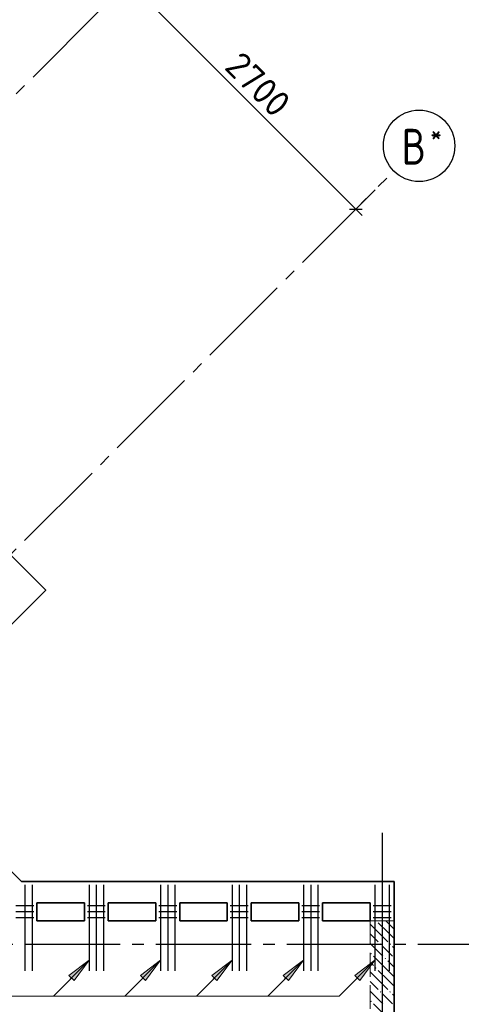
# Model space of a CAD drawing. Header units: millimetres. Extents: x 40580 to 1930067, y -240640 to 81020.
# Tile 203 of 246: x 701430 to 705138, y -216342 to -208080. Entities that reach past the tile are written whole.
import ezdxf

# ---------------------------------------------------------------- set-up
doc = ezdxf.new("R2010")
doc.units = ezdxf.units.MM
for name, pattern in [('______2', [270, 200, -70]), ('______5', [1100, 800, -100, 100, -100]), ('CENTER', [2, 1.25, -0.25, 0.25, -0.25])]:
    doc.linetypes.add(name, pattern=pattern)
for name, color, linetype, lineweight in [('S1 Стержни арматуры фон', 7, 'Continuous', 25), ('Standard', 7, 'Continuous', 25), ('ЖБ Перекрытие верхний уровень', 7, 'Continuous', 35), ('ОСИ', 7, 'CENTER', 15), ('Позиционная метка номер позиции', 7, 'Continuous', 13), ('Поперечное армирование AW фон', 7, 'Continuous', 25)]:
    doc.layers.add(name, color=color, linetype=linetype, lineweight=lineweight)
doc.layers.add('ЖБ Пилон', color=7, linetype='______2', lineweight=13, true_color=0xa0a0a0)
doc.styles.add('ISOCPEUR', font='isocpeur.ttf')

msp = doc.modelspace()

# ---------------------------------------------------------------- hatches: boundary and pattern name
at = {"layer": 'ЖБ Пилон', "linetype": 'Continuous', "lineweight": -3, "transparency": 33554687}
for points in [[(704423.6, -215640.4), (704420.2, -215643.8), (704416.9, -215640.4)], [(704453.7, -215837.3), (704460.2, -215830.8), (704466.7, -215837.3), (704460.2, -215843.8)], [(704533.7, -215837.3), (704540.2, -215830.8), (704546.7, -215837.3), (704540.2, -215843.8)], [(704373.7, -215917.3), (704380.2, -215910.8), (704386.7, -215917.3), (704380.2, -215923.8)], [(704493.7, -215957.3), (704500.2, -215950.8), (704506.7, -215957.3), (704500.2, -215963.8)], [(704413.7, -216037.3), (704420.2, -216030.8), (704426.7, -216037.3), (704420.2, -216043.8)], [(704453.7, -216237.3), (704460.2, -216230.8), (704466.7, -216237.3), (704460.2, -216243.8)], [(704533.7, -216237.3), (704540.2, -216230.8), (704546.7, -216237.3), (704540.2, -216243.8)], [(704373.7, -216317.3), (704380.2, -216310.8), (704386.7, -216317.3), (704380.2, -216323.8)]]:
    msp.add_hatch(color=7, dxfattribs=at).paths.add_polyline_path(points, flags=16)
at = {"layer": 'Позиционная метка номер позиции', "linetype": 'Continuous', "lineweight": 13, "transparency": 33554687}
for points in [[(701843.6, -216099.4), (702013.3, -215972.1), (701886, -216141.8)], [(702443.6, -216099.4), (702613.3, -215972.1), (702486, -216141.8)], [(703043.6, -216099.4), (703213.3, -215972.1), (703086, -216141.8)], [(703643.6, -216099.4), (703813.3, -215972.1), (703686, -216141.8)], [(704243.6, -216099.4), (704413.3, -215972.1), (704286, -216141.8)], [(704243.6, -216099.4), (704413.3, -215972.1), (704286, -216141.8)]]:
    msp.add_hatch(color=7, dxfattribs=at).paths.add_polyline_path(points, flags=16)

# ---------------------------------------------------------------- linework, layer by layer
at = {"layer": 'S1 Стержни арматуры фон', "color": 7, "linetype": 'Continuous', "lineweight": -3, "transparency": 33554687}
for p, q in [((701473.3, -215340.4), (701473.3, -216060.4)), ((701533.3, -215340.4), (701533.3, -216060.4)), ((702013.3, -215340.4), (702013.3, -216060.4)), ((702073.3, -215340.4), (702073.3, -216060.4)), ((702133.3, -215340.4), (702133.3, -216060.4)), ((702613.3, -215340.4), (702613.3, -216060.4)), ((702673.3, -215340.4), (702673.3, -216060.4)), ((702733.3, -215340.4), (702733.3, -216060.4)), ((703213.3, -215340.4), (703213.3, -216060.4)), ((703273.3, -215340.4), (703273.3, -216060.4)), ((703333.3, -215340.4), (703333.3, -216060.4)), ((703813.3, -215340.4), (703813.3, -216060.4)), ((703873.3, -215340.4), (703873.3, -216060.4)), ((703933.3, -215340.4), (703933.3, -216060.4)), ((704413.3, -215340.4), (704413.3, -216060.4)), ((704473.3, -215340.4), (704473.3, -216060.4)), ((704533.3, -215340.4), (704533.3, -216060.4))]:
    msp.add_line(p, q, dxfattribs=at)
at = {"layer": 'Standard', "color": 7, "linetype": 'Continuous', "lineweight": -3, "transparency": 33554687}
for p, q in [((702342.7, -207761), (704251.9, -209670.2)), ((704251.9, -209670.2), (704305, -209723.2))]:
    msp.add_line(p, q, dxfattribs=at)
at = {"layer": 'Standard', "color": 251, "linetype": 'Continuous', "lineweight": -3, "true_color": 0x656565, "transparency": 33554687}
for q in [(704414.9, -209507.2), (704340.3, -209581.8), (704163.5, -209758.6)]:
    msp.add_line((704251.9, -209670.2), q, dxfattribs=at)
at = {"layer": 'Standard', "color": 7, "linetype": 'Continuous', "lineweight": 25, "transparency": 33554687}
msp.add_line((704198.9, -209670.2), (704305, -209670.2), dxfattribs=at)
at = {"layer": 'ЖБ Перекрытие верхний уровень', "transparency": 33554687}
for p, q in [((701446.3, -215310.4), (700326, -214190.1)), ((704573.3, -215310.4), (701446.3, -215310.4)), ((704573.3, -230270.4), (704573.3, -215310.4)), ((701573.3, -215640.4), (701573.3, -215490.4)), ((701573.3, -215490.4), (701973.3, -215490.4)), ((701973.3, -215490.4), (701973.3, -215640.4)), ((702173.3, -215640.4), (702173.3, -215490.4)), ((702173.3, -215490.4), (702573.3, -215490.4)), ((702573.3, -215490.4), (702573.3, -215640.4)), ((702773.3, -215640.4), (702773.3, -215490.4)), ((702773.3, -215490.4), (703173.3, -215490.4)), ((703173.3, -215490.4), (703173.3, -215640.4)), ((703373.3, -215640.4), (703373.3, -215490.4)), ((703373.3, -215490.4), (703773.3, -215490.4)), ((703773.3, -215490.4), (703773.3, -215640.4)), ((703973.3, -215640.4), (703973.3, -215490.4)), ((703973.3, -215490.4), (704373.3, -215490.4)), ((704373.3, -215490.4), (704373.3, -215640.4)), ((701973.3, -215640.4), (701573.3, -215640.4)), ((702573.3, -215640.4), (702173.3, -215640.4)), ((703173.3, -215640.4), (702773.3, -215640.4)), ((703773.3, -215640.4), (703373.3, -215640.4)), ((704373.3, -215640.4), (703973.3, -215640.4))]:
    msp.add_line(p, q, dxfattribs=at)
at = {"layer": 'ЖБ Перекрытие верхний уровень', "transparency": 33554687, "extrusion": (0, 0, -1)}
msp.add_lwpolyline([(-694831.8, -208695.9), (-696154.1, -207373.6), (-701648.3, -212867.8), (-700326, -214190.1)], dxfattribs=at)
at = {"layer": 'ЖБ Пилон', "color": 253, "linetype": '______2', "lineweight": 13, "true_color": 0xa0a0a0, "transparency": 33554687}
for p, q in [((704373.3, -215640.4), (704373.3, -217090.4)), ((704573.3, -215640.4), (704373.3, -215640.4)), ((704573.3, -217090.4), (704573.3, -215640.4))]:
    msp.add_line(p, q, dxfattribs=at)
at = {"layer": 'ЖБ Пилон', "color": 9, "linetype": 'Continuous', "lineweight": -3, "true_color": 0xc7c7c7, "transparency": 33554687}
for p, q in [((704440.2, -215737.3), (704373.3, -215670.3)), ((704440.2, -215657.3), (704520.2, -215737.3)), ((704520.2, -215657.3), (704503.4, -215640.4)), ((704520.2, -215657.3), (704573.3, -215710.3)), ((704373.3, -215750.3), (704440.2, -215817.3)), ((704440.2, -215737.3), (704520.2, -215817.3)), ((704520.2, -215737.3), (704573.3, -215790.3)), ((704373.3, -215830.3), (704480.2, -215937.3)), ((704520.2, -215897.3), (704480.2, -215857.3)), ((704560.2, -215857.3), (704573.3, -215870.3)), ((704520.2, -216057.3), (704400.2, -215937.3)), ((704560.2, -215937.3), (704520.2, -215897.3)), ((704373.3, -215990.3), (704400.2, -216017.3)), ((704520.2, -215977.3), (704573.3, -216030.3)), ((704440.2, -216137.3), (704373.3, -216070.3)), ((704440.2, -216057.3), (704520.2, -216137.3)), ((704520.2, -216057.3), (704573.3, -216110.3)), ((704373.3, -216150.3), (704440.2, -216217.3)), ((704440.2, -216137.3), (704520.2, -216217.3)), ((704520.2, -216137.3), (704573.3, -216190.3)), ((704373.3, -216230.3), (704480.2, -216337.3)), ((704520.2, -216297.3), (704480.2, -216257.3)), ((704560.2, -216257.3), (704573.3, -216270.3)), ((704520.2, -216457.3), (704400.2, -216337.3)), ((704560.2, -216337.3), (704520.2, -216297.3))]:
    msp.add_line(p, q, dxfattribs=at)
at = {"layer": 'ОСИ', "color": 8, "linetype": '______5', "lineweight": -3, "transparency": 33554687}
for p, q in [((683652.4, -226451.3), (702662.3, -207441.5)), ((685915.2, -228007), (704571.5, -209350.6)), ((704473.3, -214901.8), (704473.3, -233270.4)), ((705573.3, -215840.4), (676099.3, -215840.4)), ((705573.3, -215840.4), (676099.3, -215840.4))]:
    msp.add_line(p, q, dxfattribs=at)
at = {"layer": 'ОСИ', "color": 7, "linetype": 'Continuous', "lineweight": -3, "transparency": 33554687}
msp.add_circle((704783.6, -209138.5), 300, dxfattribs=at)
at = {"layer": 'Позиционная метка номер позиции', "color": 7, "linetype": 'Continuous', "lineweight": 13, "transparency": 33554687}
for p, q in [((702013.3, -215972.1), (701713.3, -216272.1)), ((701843.6, -216099.4), (702013.3, -215972.1)), ((702013.3, -215972.1), (701886, -216141.8)), ((702013.3, -215972.1), (702013.3, -215972.1)), ((702013.3, -215972.1), (702013.3, -215972.1)), ((702013.3, -215972.1), (702013.3, -215972.1)), ((702613.3, -215972.1), (702313.3, -216272.1)), ((702443.6, -216099.4), (702613.3, -215972.1)), ((702613.3, -215972.1), (702486, -216141.8)), ((702613.3, -215972.1), (702613.3, -215972.1)), ((702613.3, -215972.1), (702613.3, -215972.1)), ((702613.3, -215972.1), (702613.3, -215972.1)), ((703213.3, -215972.1), (702913.3, -216272.1)), ((703043.6, -216099.4), (703213.3, -215972.1)), ((703213.3, -215972.1), (703086, -216141.8)), ((703213.3, -215972.1), (703213.3, -215972.1)), ((703213.3, -215972.1), (703213.3, -215972.1)), ((703213.3, -215972.1), (703213.3, -215972.1)), ((703813.3, -215972.1), (703513.3, -216272.1)), ((703643.6, -216099.4), (703813.3, -215972.1)), ((703813.3, -215972.1), (703686, -216141.8)), ((703813.3, -215972.1), (703813.3, -215972.1)), ((703813.3, -215972.1), (703813.3, -215972.1)), ((703813.3, -215972.1), (703813.3, -215972.1)), ((704413.3, -215972.1), (704113.3, -216272.1)), ((704243.6, -216099.4), (704413.3, -215972.1)), ((704243.6, -216099.4), (704413.3, -215972.1)), ((704413.3, -215972.1), (704286, -216141.8)), ((704413.3, -215972.1), (704286, -216141.8)), ((704413.3, -215972.1), (704413.3, -215972.1)), ((704413.3, -215972.1), (704413.3, -215972.1)), ((704413.3, -215972.1), (704413.3, -215972.1)), ((704413.3, -215972.1), (704413.3, -215972.1)), ((704413.3, -215972.1), (704413.3, -215972.1)), ((704413.3, -215972.1), (704413.3, -215972.1)), ((701886, -216141.8), (701843.6, -216099.4)), ((702486, -216141.8), (702443.6, -216099.4)), ((703086, -216141.8), (703043.6, -216099.4)), ((703686, -216141.8), (703643.6, -216099.4)), ((704286, -216141.8), (704243.6, -216099.4)), ((704286, -216141.8), (704243.6, -216099.4)), ((701864.8, -216120.6), (701854.2, -216131.2)), ((702464.8, -216120.6), (702454.2, -216131.2)), ((703064.8, -216120.6), (703054.2, -216131.2)), ((703664.8, -216120.6), (703654.2, -216131.2)), ((704264.8, -216120.6), (704254.2, -216131.2)), ((704264.8, -216120.6), (704254.2, -216131.2))]:
    msp.add_line(p, q, dxfattribs=at)
msp.add_lwpolyline([(704413.3, -215972.1), (704113.3, -216272.1), (700937.5, -216272.1), (699439.8, -214774.3), (698639.8, -214774.3)], dxfattribs=at)
at = {"layer": 'Поперечное армирование AW фон', "color": 7, "linetype": 'Continuous', "lineweight": -3, "transparency": 33554687}
for p, q in [((701548.3, -215515.4), (701398.3, -215515.4)), ((702148.3, -215515.4), (701998.3, -215515.4)), ((702748.3, -215515.4), (702598.3, -215515.4)), ((703348.3, -215515.4), (703198.3, -215515.4)), ((703948.3, -215515.4), (703798.3, -215515.4)), ((704548.3, -215515.4), (704398.3, -215515.4)), ((701548.3, -215565.4), (701398.3, -215565.4)), ((701548.3, -215615.4), (701398.3, -215615.4)), ((702148.3, -215565.4), (701998.3, -215565.4)), ((702148.3, -215615.4), (701998.3, -215615.4)), ((702748.3, -215565.4), (702598.3, -215565.4)), ((702748.3, -215615.4), (702598.3, -215615.4)), ((703348.3, -215565.4), (703198.3, -215565.4)), ((703348.3, -215615.4), (703198.3, -215615.4)), ((703948.3, -215565.4), (703798.3, -215565.4)), ((703948.3, -215615.4), (703798.3, -215615.4)), ((704548.3, -215565.4), (704398.3, -215565.4)), ((704548.3, -215615.4), (704398.3, -215615.4))]:
    msp.add_line(p, q, dxfattribs=at)

# ---------------------------------------------------------------- texts
at = {"layer": 'Standard', "color": 7, "linetype": 'Continuous', "lineweight": 25, "transparency": 33554687, "insert": (703139.2, -208486.7), "char_height": 220, "width": 672.621, "attachment_point": 7, "rotation": 315, "style": 'ISOCPEUR'}
msp.add_mtext('2700', dxfattribs=at)
at = {"layer": 'ОСИ', "color": 7, "linetype": 'Continuous', "lineweight": 25, "transparency": 33554687, "attachment_point": 7, "style": 'ISOCPEUR'}
for s, insert, char_height, width in [('\\W0.80;*', (704877.1, -209121), 180, 215.909), ('\\W0.80;В', (704637.1, -209296), 300, 359.83)]:
    msp.add_mtext(s, dxfattribs=dict(at, insert=insert, char_height=char_height, width=width))

doc.saveas('drawing.dxf')
